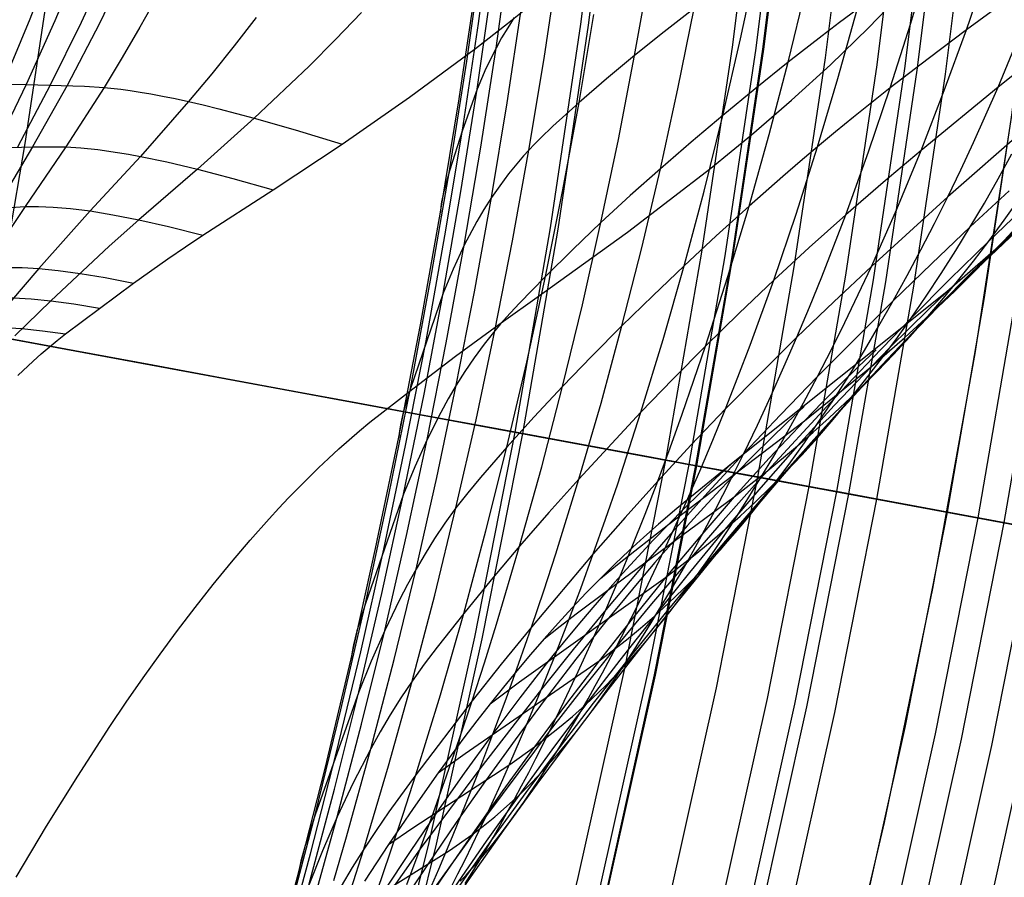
# Model space of a CAD drawing. Header units: millimetres. Extents: x -14 to 488, y -50 to 50.
# Tile 246 of 256: x 481.01 to 484.27, y -6.8 to -3.95. Entities that reach past the tile are written whole.
import ezdxf

# ---------------------------------------------------------------- set-up
doc = ezdxf.new("R2010")
doc.units = ezdxf.units.MM
doc.header["$MEASUREMENT"] = 0
doc.layers.add('Default', color=7, linetype='Continuous')

msp = doc.modelspace()

# ---------------------------------------------------------------- linework, layer by layer
at = {"layer": 'Default'}
for points in [[(481.5503, -13.3327), (481.885, -12.6152), (482.2011, -11.8892), (482.4984, -11.1554), (482.7766, -10.4141), (483.0357, -9.6659), (483.2752, -8.9113), (483.4953, -8.1507), (483.6956, -7.3846), (483.8762, -6.6137), (484.0368, -5.8383), (484.1774, -5.0591), (484.2979, -4.2765), (484.3981, -3.4911), (484.4766, -2.7198), (484.5354, -1.9468), (484.5748, -1.1725), (484.5946, -0.3975), (484.5949, 0.3778)], [(481.5503, -13.3327), (481.885, -12.6152), (482.2011, -11.8892), (482.4984, -11.1554), (482.7766, -10.4141), (483.0357, -9.6659), (483.2752, -8.9113), (483.4953, -8.1507), (483.6956, -7.3846), (483.8762, -6.6137), (484.0368, -5.8383), (484.1774, -5.0591), (484.2979, -4.2765), (484.3981, -3.4911), (484.4766, -2.7198), (484.5354, -1.9468), (484.5748, -1.1725), (484.5946, -0.3975), (484.5949, 0.3778)], [(481.3756, 0), (481.3688, -0.6098), (481.3483, -1.2247), (481.3136, -1.8445), (481.2645, -2.4686), (481.2005, -3.0965), (481.1215, -3.7279), (481.027, -4.3623), (480.9169, -4.9991), (480.7909, -5.6377), (480.6487, -6.2777), (480.4902, -6.9185), (480.3151, -7.5594), (480.1233, -8.1999), (479.9147, -8.8394), (479.6892, -9.4772), (479.4467, -10.1126), (479.1871, -10.7451), (478.9105, -11.374), (478.617, -11.9986), (478.3064, -12.6182), (477.9791, -13.2321)], [(483.1396, 0), (483.1324, -0.6489), (483.1105, -1.3034), (483.0736, -1.9629), (483.0213, -2.6271), (482.9533, -3.2954), (482.8692, -3.9673), (482.7687, -4.6424), (482.6515, -5.32), (482.5174, -5.9997), (482.3661, -6.6808), (482.1973, -7.3627), (482.011, -8.0448), (481.8069, -8.7264), (481.5849, -9.4069), (481.3449, -10.0857), (481.0868, -10.762), (480.8106, -11.4351), (480.5163, -12.1043), (480.2038, -12.769), (479.8734, -13.4284)], [(483.1648, 0), (483.1576, -0.6495), (483.1357, -1.3045), (483.0988, -1.9646), (483.0465, -2.6293), (482.9784, -3.2982), (482.8942, -3.9707), (482.7936, -4.6464), (482.6763, -5.3246), (482.5421, -6.0049), (482.3906, -6.6866), (482.2218, -7.369), (482.0353, -8.0517), (481.831, -8.7339), (481.6088, -9.4151), (481.3686, -10.0944), (481.1103, -10.7712), (480.8338, -11.4449), (480.5392, -12.1148), (480.2265, -12.78), (479.8958, -13.4399)], [(483.6475, 0), (483.6402, -0.6602), (483.6179, -1.326), (483.5804, -1.997), (483.5272, -2.6727), (483.458, -3.3526), (483.3724, -4.0362), (483.2701, -4.723), (483.1509, -5.4125), (483.0145, -6.1039), (482.8605, -6.7968), (482.6889, -7.4906), (482.4993, -8.1845), (482.2917, -8.878), (482.0658, -9.5704), (481.8216, -10.2609), (481.5591, -10.9489), (481.2781, -11.6337), (480.9786, -12.3146), (480.6607, -12.9908)], [(483.7257, 0), (483.7183, -0.6619), (483.696, -1.3295), (483.6584, -2.0023), (483.605, -2.6797), (483.5356, -3.3614), (483.4498, -4.0468), (483.3473, -4.7354), (483.2278, -5.4267), (483.091, -6.12), (482.9366, -6.8147), (482.7645, -7.5103), (482.5745, -8.206), (482.3663, -8.9013), (482.1398, -9.5955), (481.895, -10.2879), (481.6317, -10.9777), (481.35, -11.6643), (481.0498, -12.3469), (480.7311, -13.0249)], [(483.7488, 0), (483.7414, -0.6625), (483.7191, -1.3305), (483.6814, -2.0038), (483.628, -2.6818), (483.5586, -3.364), (483.4727, -4.05), (483.3701, -4.7391), (483.2505, -5.4309), (483.1136, -6.1247), (482.9591, -6.82), (482.7869, -7.5161), (482.5967, -8.2124), (482.3883, -8.9082), (482.1617, -9.6029), (481.9167, -10.2958), (481.6532, -10.9862), (481.3712, -11.6733), (481.0708, -12.3565), (480.7518, -13.035)], [(483.7515, 0), (483.7441, -0.6625), (483.7218, -1.3307), (483.6841, -2.004), (483.6307, -2.682), (483.5613, -3.3643), (483.4754, -4.0503), (483.3728, -4.7395), (483.2532, -5.4314), (483.1162, -6.1253), (482.9618, -6.8206), (482.7895, -7.5168), (482.5993, -8.2131), (482.3909, -8.909), (482.1643, -9.6038), (481.9192, -10.2968), (481.6557, -10.9872), (481.3738, -11.6744), (481.0733, -12.3576), (480.7543, -13.0362)], [(483.9579, 0), (483.9505, -0.6671), (483.928, -1.3399), (483.8901, -2.0179), (483.8363, -2.7006), (483.7664, -3.3876), (483.6799, -4.0784), (483.5766, -4.7723), (483.4561, -5.4689), (483.3183, -6.1676), (483.1627, -6.8678), (482.9893, -7.5688), (482.7977, -8.2699), (482.5879, -8.9707), (482.3597, -9.6702), (482.113, -10.368), (481.8477, -11.0632), (481.5637, -11.7551), (481.2611, -12.4431), (480.94, -13.1264)], [(484.1306, 0), (484.1231, -0.6709), (484.1005, -1.3476), (484.0624, -2.0294), (484.0083, -2.7161), (483.938, -3.4071), (483.851, -4.1018), (483.7471, -4.7997), (483.626, -5.5004), (483.4873, -6.2031), (483.3308, -6.9072), (483.1564, -7.6123), (482.9638, -8.3175), (482.7528, -9.0222), (482.5232, -9.7258), (482.2751, -10.4275), (482.0082, -11.1267), (481.7227, -11.8227), (481.4183, -12.5146), (481.0953, -13.2018)], [(484.2233, 0), (484.2158, -0.673), (484.1931, -1.3517), (484.1549, -2.0357), (484.1006, -2.7244), (484.0301, -3.4175), (483.9428, -4.1144), (483.8386, -4.8145), (483.7171, -5.5172), (483.578, -6.2221), (483.4211, -6.9284), (483.2461, -7.6356), (483.0529, -8.343), (482.8412, -9.0499), (482.611, -9.7556), (482.3621, -10.4595), (482.0944, -11.1609), (481.808, -11.8589), (481.5027, -12.553), (481.1787, -13.2423)], [(484.2648, 0), (484.2573, -0.6739), (484.2346, -1.3536), (484.1963, -2.0385), (484.142, -2.7282), (484.0713, -3.4222), (483.984, -4.12), (483.8796, -4.8211), (483.7579, -5.5248), (483.6186, -6.2306), (483.4615, -6.9379), (483.2863, -7.646), (483.0928, -8.3544), (482.8809, -9.0623), (482.6503, -9.769), (482.4011, -10.4738), (482.133, -11.1761), (481.8462, -11.8752), (481.5405, -12.5702), (481.2161, -13.2604)], [(484.3591, 0), (484.3516, -0.676), (484.3289, -1.3578), (484.2904, -2.0448), (484.2359, -2.7366), (484.1651, -3.4328), (484.0774, -4.1328), (483.9727, -4.836), (483.8507, -5.5419), (483.711, -6.25), (483.5533, -6.9595), (483.3776, -7.6698), (483.1835, -8.3803), (482.9709, -9.0904), (482.7396, -9.7993), (482.4896, -10.5064), (482.2207, -11.2109), (481.933, -11.912), (481.6264, -12.6092), (481.3009, -13.3016)], [(484.597, 0), (484.5894, -0.6813), (484.5665, -1.3684), (484.5278, -2.0608), (484.4728, -2.758), (484.4014, -3.4596), (484.3131, -4.1651), (484.2076, -4.8738), (484.0846, -5.5852), (483.9438, -6.2988), (483.7849, -7.0138), (483.6078, -7.7297), (483.4122, -8.4458), (483.1979, -9.1614), (482.9648, -9.8759), (482.7129, -10.5884), (482.4419, -11.2984), (482.1519, -12.0051), (481.8429, -12.7077), (481.5149, -13.4055)], [(484.6999, 0), (484.6923, -0.6836), (484.6693, -1.3729), (484.6304, -2.0677), (484.5753, -2.7673), (484.5037, -3.4712), (484.4151, -4.179), (484.3092, -4.8901), (484.1858, -5.604), (484.0445, -6.3199), (483.8851, -7.0373), (483.7074, -7.7556), (483.5111, -8.4741), (483.2961, -9.1921), (483.0623, -9.909), (482.8095, -10.6239), (482.5376, -11.3363), (482.2466, -12.0453), (481.9366, -12.7503), (481.6075, -13.4504)], [(484.788, 0), (484.7804, -0.6855), (484.7573, -1.3769), (484.7183, -2.0736), (484.6631, -2.7752), (484.5912, -3.4812), (484.5023, -4.191), (484.3962, -4.9041), (484.2724, -5.62), (484.1307, -6.338), (483.9709, -7.0575), (483.7926, -7.7778), (483.5958, -8.4984), (483.3802, -9.2184), (483.1457, -9.9373), (482.8921, -10.6543), (482.6195, -11.3687), (482.3277, -12.0798), (482.0168, -12.7868), (481.6867, -13.4889)], [(484.8912, 0), (484.8836, -0.6878), (484.8604, -1.3815), (484.8213, -2.0805), (484.7659, -2.7845), (484.6937, -3.4928), (484.6046, -4.205), (484.4981, -4.9205), (484.3739, -5.6388), (484.2317, -6.3591), (484.0713, -7.081), (483.8925, -7.8038), (483.695, -8.5267), (483.4787, -9.2492), (483.2434, -9.9705), (482.989, -10.6899), (482.7154, -11.4067), (482.4227, -12.1202), (482.1107, -12.8295), (481.7796, -13.534)], [(484.9996, 0), (484.992, -0.6902), (484.9687, -1.3863), (484.9295, -2.0878), (484.8738, -2.7942), (484.8015, -3.505), (484.712, -4.2197), (484.6051, -4.9377), (484.4805, -5.6585), (484.3378, -6.3814), (484.1769, -7.1058), (483.9974, -7.8311), (483.7992, -8.5566), (483.5822, -9.2816), (483.346, -10.0054), (483.0908, -10.7273), (482.8162, -11.4466), (482.5225, -12.1626), (482.2094, -12.8744), (481.8771, -13.5813)]]:
    msp.add_lwpolyline(points, dxfattribs=at)
at = {"layer": 'Default', "extrusion": (0.223755, 0.965965, -0.129787)}
msp.add_lwpolyline([(-471.314, 270.745), (-473.1691, 269.7056)], dxfattribs=at)
at = {"layer": 'Default', "extrusion": (0.24567, 0.962505, -0.115022)}
msp.add_lwpolyline([(-468.4192, 271.0634), (-470.3541, 270.1915)], dxfattribs=at)
at = {"layer": 'Default', "extrusion": (0.263195, 0.960686, -0.088382)}
msp.add_lwpolyline([(-465.8565, 269.6083), (-467.8816, 268.9549)], dxfattribs=at)
at = {"layer": 'Default', "extrusion": (0.235411, -0.070371, 0.969345)}
msp.add_lwpolyline([(133.3231, -384.6284), (133.3231, -386.7637)], dxfattribs=at)
at = {"layer": 'Default', "extrusion": (0.177488, -0.051587, 0.98277)}
msp.add_lwpolyline([(129.4967, -407.4043), (129.4967, -409.543)], dxfattribs=at)
at = {"layer": 'Default', "extrusion": (0.15332, -0.043963, 0.987198)}
msp.add_lwpolyline([(127.6668, -416.3926), (127.6668, -418.5281)], dxfattribs=at)
at = {"layer": 'Default', "extrusion": (0.130584, -0.036999, 0.990747)}
msp.add_lwpolyline([(126.04, -424.5203), (126.04, -426.6479)], dxfattribs=at)
at = {"layer": 'Default', "extrusion": (0.088278, -0.024723, 0.995789)}
msp.add_lwpolyline([(124.2829, -438.5323), (124.2829, -440.6387)], dxfattribs=at)
at = {"layer": 'Default', "extrusion": (0.022541, -0.006468, 0.999725)}
msp.add_lwpolyline([(126.5096, -457.0606), (126.5096, -459.1263)], dxfattribs=at)
at = {"layer": 'Default'}
for points in [[(482.0684, 0, 256.9443), (482.068, -0.0385, 256.9441), (482.0669, -0.0766, 256.9435), (482.0651, -0.1146, 256.9425), (482.0625, -0.1526, 256.9411), (482.0592, -0.1909, 256.9394), (482.0551, -0.2296, 256.9374), (482.0446, -0.3092, 256.9325), (482.031, -0.3924, 256.9267), (482.0147, -0.4789, 256.9205), (481.9749, -0.6612, 256.9075), (481.927, -0.8559, 256.8951), (481.8733, -1.0623, 256.8848), (481.7578, -1.5, 256.8729), (481.6421, -1.9515, 256.8735), (481.5262, -2.4053, 256.8877), (481.4672, -2.6316, 256.9007), (481.4065, -2.856, 256.9178), (481.3432, -3.0784, 256.9393), (481.2761, -3.2987, 256.9654), (481.2039, -3.5174, 256.9958), (481.1263, -3.7347, 257.0302), (481.0431, -3.9509, 257.0679), (480.954, -4.1658, 257.1084)], [(481.4696, -8.3613, 254.438), (481.5247, -8.1927, 254.3616), (481.6323, -7.8505, 254.2176), (481.7361, -7.5028, 254.0843), (481.8357, -7.1509, 253.9607), (481.931, -6.7949, 253.8462), (482.0219, -6.4351, 253.7399), (482.1082, -6.0718, 253.6415), (482.1898, -5.7053, 253.5506), (482.2665, -5.3361, 253.4667), (482.3383, -4.9646, 253.3898), (482.4049, -4.5909, 253.3195), (482.4665, -4.2149, 253.2555), (482.523, -3.8371, 253.1978), (482.5742, -3.4576, 253.1462), (482.6202, -3.0768, 253.1005), (482.6608, -2.695, 253.0606), (482.696, -2.3121, 253.0263), (482.7259, -1.9281, 252.9976), (482.7503, -1.5434, 252.9742), (482.7694, -1.158, 252.9563), (482.783, -0.7723, 252.9435), (482.7911, -0.3862, 252.936), (482.7938, 0, 252.9335)], [(481.4982, -8.2665, 254.7545), (481.5514, -8.1051, 254.6781), (481.6037, -7.9419, 254.6047), (481.7059, -7.6107, 254.4662), (481.8044, -7.2743, 254.338), (481.8987, -6.9335, 254.2194), (481.9888, -6.5888, 254.1094), (482.0746, -6.2403, 254.0074), (482.156, -5.8884, 253.9131), (482.2328, -5.5334, 253.8259), (482.3049, -5.1757, 253.7456), (482.3721, -4.8157, 253.672), (482.4345, -4.4536, 253.6048), (482.4918, -4.0893, 253.5438), (482.5441, -3.723, 253.4888), (482.5913, -3.3551, 253.4398), (482.6333, -2.9858, 253.3965), (482.67, -2.6155, 253.3588), (482.7013, -2.244, 253.3267), (482.7273, -1.8715, 253.2999), (482.7478, -1.4981, 253.2784), (482.7628, -1.1241, 253.2621), (482.7722, -0.7497, 253.251), (482.7775, 0, 253.2445)], [(481.4887, -8.3134, 255.1513), (481.5409, -8.1612, 255.0714), (481.5924, -8.0071, 254.9948), (481.6431, -7.8512, 254.9214), (481.6931, -7.6935, 254.8509), (481.7906, -7.3735, 254.7179), (481.8842, -7.0482, 254.5948), (481.9738, -6.7186, 254.4808), (482.0591, -6.3852, 254.3753), (482.1402, -6.048, 254.2776), (482.2169, -5.7074, 254.1871), (482.2891, -5.3637, 254.1036), (482.3567, -5.0174, 254.0268), (482.4196, -4.6688, 253.9565), (482.4776, -4.3181, 253.8923), (482.5306, -3.9651, 253.8341), (482.5786, -3.6103, 253.7818)], [(481.5324, -8.2496, 255.9085), (481.557, -8.1837, 255.8645), (481.6062, -8.0496, 255.7799), (481.6551, -7.9126, 255.6994), (481.7034, -7.7732, 255.6226), (481.7511, -7.6318, 255.5491), (481.7981, -7.4885, 255.4787), (481.8443, -7.3434, 255.4112), (481.8898, -7.1967, 255.3463), (481.9781, -6.8988, 255.224), (482.0627, -6.5957, 255.1108), (482.1433, -6.2885, 255.0062), (482.2198, -5.9774, 254.9093), (482.2921, -5.6627, 254.8197), (482.3602, -5.3447, 254.7369), (482.424, -5.0238, 254.6606), (482.4835, -4.7003, 254.5904), (482.5385, -4.3745, 254.5263), (482.5888, -4.0466, 254.4679), (482.6342, -3.7166, 254.4152)], [(481.2158, -3.7425, 257.2626), (481.1266, -3.9557, 257.3107), (481.031, -4.1673, 257.3612), (480.929, -4.3774, 257.4134)], [(481.3092, -3.7512, 257.4977), (481.2138, -3.9612, 257.5568), (481.1112, -4.1693, 257.6178), (481.0019, -4.3755, 257.6799)], [(482.0745, -6.9327, 260.0424), (482.4342, -6.7069, 259.1375), (482.5084, -6.6546, 258.9525), (482.5462, -6.6259, 258.86), (482.5846, -6.5949, 258.7675), (482.6239, -6.5612, 258.6753), (482.6641, -6.5242, 258.5835), (482.6846, -6.5043, 258.5378), (482.7054, -6.4834, 258.4923), (482.7265, -6.4616, 258.447), (482.7479, -6.4386, 258.4021), (482.7696, -6.4146, 258.3576), (482.7916, -6.3894, 258.3135), (482.8139, -6.363, 258.2699), (482.8365, -6.3354, 258.2269), (482.8595, -6.3065, 258.1845), (482.8827, -6.2763, 258.1427), (482.9062, -6.245, 258.1017), (482.93, -6.2125, 258.0613), (482.9539, -6.179, 258.0217), (482.978, -6.1443, 257.9828), (483.0023, -6.1087, 257.9447), (483.0266, -6.0722, 257.9074), (483.0511, -6.0347, 257.871), (483.0756, -5.9964, 257.8354), (483.1001, -5.9572, 257.8005), (483.1246, -5.9173, 257.7665), (483.1734, -5.8352, 257.7005), (483.222, -5.7506, 257.6373), (483.27, -5.6636, 257.5767), (483.3174, -5.5746, 257.5184), (483.3641, -5.4837, 257.4623), (483.4101, -5.391, 257.4082), (483.4554, -5.2968, 257.356), (483.4998, -5.201, 257.3055), (483.5434, -5.1039, 257.2568), (483.5862, -5.0055, 257.2096), (483.6281, -4.9058, 257.164), (483.6691, -4.8049, 257.1199), (483.7484, -4.5998, 257.0361), (483.824, -4.391, 256.9577), (483.896, -4.1787, 256.8845), (483.9645, -3.9633, 256.8162), (484.0296, -3.745, 256.7523)], [(481.3738, -3.7574, 257.6567), (481.274, -3.9653, 257.7233), (481.1667, -4.1709, 257.7914), (481.0521, -4.3744, 257.8602), (480.6793, -5.0044, 258.0595)], [(482.108, -6.8379, 255.8933), (482.1504, -6.7021, 255.8338), (482.1919, -6.5648, 255.7766), (482.2326, -6.4261, 255.7216), (482.311, -6.1452, 255.6177), (482.3856, -5.8602, 255.5217), (482.4561, -5.5714, 255.433), (482.5226, -5.2792, 255.3509), (482.5851, -4.9837, 255.2752), (482.6435, -4.6853, 255.2054), (482.6979, -4.3845, 255.1413), (482.7479, -4.0815, 255.0828), (482.7934, -3.7763, 255.0296)], [(482.2327, -6.6873, 260.0094), (482.3128, -6.6322, 259.8468), (482.6344, -6.4218, 259.1695), (482.7163, -6.3632, 258.9975), (482.7578, -6.3317, 258.9114), (482.7998, -6.2982, 258.8254), (482.8425, -6.2624, 258.7396), (482.8859, -6.2238, 258.6542), (482.9301, -6.182, 258.5693), (482.9526, -6.1598, 258.5271), (482.9753, -6.1367, 258.4853), (482.9982, -6.1126, 258.4438), (483.0214, -6.0876, 258.4026), (483.0448, -6.0615, 258.3619), (483.0685, -6.0343, 258.3217), (483.0924, -6.0061, 258.282), (483.1165, -5.9768, 258.2428), (483.1409, -5.9465, 258.2043), (483.1654, -5.9152, 258.1663), (483.1901, -5.8829, 258.129), (483.2149, -5.8497, 258.0923), (483.2398, -5.8157, 258.0563), (483.2647, -5.7808, 258.021), (483.2897, -5.7451, 257.9864), (483.3148, -5.7087, 257.9526), (483.3647, -5.6336, 257.8868), (483.4145, -5.5559, 257.8237), (483.4639, -5.4757, 257.763), (483.5126, -5.3935, 257.7045), (483.5607, -5.3093, 257.6482), (483.6081, -5.2232, 257.5938), (483.6548, -5.1356, 257.5413), (483.7006, -5.0464, 257.4905), (483.7457, -4.9558, 257.4413), (483.7899, -4.8638, 257.3936), (483.8333, -4.7705, 257.3475), (483.8758, -4.676, 257.3027), (483.9174, -4.5803, 257.2594), (483.9979, -4.3858, 257.1769), (484.0747, -4.1875, 257.0995), (484.1481, -3.9858, 257.027), (484.2179, -3.781, 256.9591)], [(482.4393, -6.8311, 257.349), (482.4627, -6.7848, 257.3096), (482.4862, -6.7377, 257.2713), (482.5098, -6.6896, 257.2339), (482.5332, -6.6407, 257.1974), (482.5567, -6.591, 257.1619), (482.6032, -6.4897, 257.0932), (482.6493, -6.3859, 257.0277), (482.6948, -6.2799, 256.9649), (482.7396, -6.1719, 256.9048), (482.7837, -6.0622, 256.847), (482.8271, -5.9509, 256.7914), (482.8697, -5.8381, 256.7379), (482.9114, -5.7239, 256.6864), (482.9523, -5.6082, 256.6367), (482.9922, -5.4913, 256.5888), (483.0694, -5.2542, 256.4982), (483.1429, -5.0131, 256.4141), (483.2125, -4.7684, 256.3361), (483.2784, -4.5205, 256.2636), (483.3406, -4.2695, 256.1965), (483.3993, -4.0159, 256.1344), (483.4543, -3.7599, 256.077)], [(484.406, -3.7964, 257.1569), (484.1481, -3.9858, 257.027), (484.021, -4.0819, 256.9578), (483.896, -4.1787, 256.8845), (483.8345, -4.2273, 256.8459), (483.7739, -4.276, 256.8059), (483.714, -4.3247, 256.7644), (483.655, -4.3736, 256.7216), (483.5969, -4.4226, 256.6773), (483.5396, -4.4717, 256.6317), (483.4276, -4.5703, 256.5369), (483.3187, -4.6692, 256.438), (483.2125, -4.7684, 256.3361), (483.1083, -4.868, 256.2318), (483.0063, -4.9678, 256.1252), (482.9066, -5.0679, 256.0162), (482.8096, -5.1682, 255.9048), (482.7158, -5.2686, 255.7908), (482.6248, -5.3693, 255.6745), (482.537, -5.4702, 255.5557), (482.4954, -5.5208, 255.4949), (482.4561, -5.5714, 255.433), (482.4194, -5.6221, 255.3698), (482.3853, -5.6728, 255.3055), (482.3535, -5.7235, 255.2404), (482.3236, -5.7742, 255.1747), (482.2955, -5.825, 255.1087), (482.2689, -5.8758, 255.0424), (482.2198, -5.9774, 254.9093), (482.175, -6.0792, 254.7758), (482.1339, -6.1811, 254.6421), (481.9888, -6.5888, 254.1094), (481.9558, -6.6908, 253.9773), (481.9419, -6.7425, 253.9116), (481.936, -6.7686, 253.8789), (481.931, -6.7949, 253.8462)], [(482.2931, -6.8197, 256.5775), (482.3378, -6.7014, 256.5126), (482.3819, -6.5812, 256.4503), (482.4251, -6.4593, 256.3906), (482.4676, -6.3359, 256.3331), (482.5093, -6.2109, 256.2779), (482.5501, -6.0845, 256.2248), (482.59, -5.9567, 256.1736), (482.6671, -5.6978, 256.077), (482.7403, -5.4348, 255.9876), (482.8096, -5.1682, 255.9048), (482.8751, -4.8982, 255.8282), (482.9367, -4.625, 255.7573), (482.9945, -4.3491, 255.6919), (483.0484, -4.0708, 255.6318), (483.0983, -3.7904, 255.5768)], [(480.9981, -6.7953, 260.0561), (481.0986, -6.6267, 260.0512), (481.202, -6.4602, 260.0425), (481.3086, -6.2961, 260.0296), (481.3632, -6.2152, 260.0213), (481.4188, -6.1351, 260.0117), (481.4753, -6.0559, 260.0006), (481.5329, -5.9778, 259.9879), (481.5914, -5.9008, 259.9735), (481.6511, -5.825, 259.9574), (481.7118, -5.7506, 259.9393), (481.7737, -5.6779, 259.9191), (481.8368, -5.6069, 259.8966), (481.8688, -5.5721, 259.8845), (481.9011, -5.5378, 259.8717), (481.9337, -5.5041, 259.8583), (481.9666, -5.471, 259.8442), (481.9998, -5.4386, 259.8295), (482.0334, -5.4068, 259.814), (482.0672, -5.3757, 259.7978), (482.1014, -5.3453, 259.7809), (482.1359, -5.3157, 259.7635), (482.171, -5.287, 259.746), (482.3126, -5.1758, 259.6738), (482.4546, -5.0677, 259.5983), (482.5977, -4.9634, 259.5197), (482.7411, -4.8617, 259.4378), (483.0245, -4.6568, 259.2682), (483.3008, -4.4442, 259.0943), (483.4357, -4.3337, 259.0066), (483.568, -4.2197, 258.9191), (483.6974, -4.1017, 258.8322), (483.8237, -3.9792, 258.7466), (483.9464, -3.8516, 258.6629)], [(481.4902, -8.3299, 255.5508), (481.5412, -8.1877, 255.4667), (481.5916, -8.043, 255.3865), (481.6415, -7.8962, 255.3098), (481.6907, -7.7476, 255.2364), (481.7391, -7.5971, 255.1659), (481.7867, -7.4449, 255.0982), (481.8794, -7.1359, 254.9706), (481.9683, -6.8217, 254.8525), (482.0532, -6.5034, 254.7432), (482.1339, -6.1811, 254.6421), (482.2104, -5.8552, 254.5484), (482.2826, -5.5259, 254.4619), (482.3505, -5.1936, 254.382), (482.4138, -4.8587, 254.3085), (482.4725, -4.5216, 254.2413), (482.5264, -4.1822, 254.1801), (482.5754, -3.8408, 254.1246)], [(482.487, -6.8165, 257.8041), (482.5097, -6.7802, 257.7595), (482.5326, -6.7426, 257.7158), (482.5558, -6.7038, 257.6732), (482.5791, -6.6638, 257.6317), (482.6026, -6.6227, 257.5912), (482.6262, -6.5805, 257.5517), (482.6498, -6.5374, 257.5133), (482.6736, -6.4932, 257.4758), (482.6973, -6.4483, 257.4392), (482.721, -6.4024, 257.4035), (482.7683, -6.3086, 257.3347), (482.8152, -6.2121, 257.2689), (482.8615, -6.1133, 257.206), (482.9073, -6.0123, 257.1457), (482.9524, -5.9095, 257.0878), (482.9967, -5.805, 257.0321), (483.0403, -5.6989, 256.9785), (483.083, -5.5914, 256.9268), (483.1249, -5.4824, 256.8769), (483.166, -5.3722, 256.8288), (483.2061, -5.2607, 256.7825), (483.2837, -5.0343, 256.6946), (483.3575, -4.804, 256.6128), (483.4276, -4.5703, 256.5369), (483.494, -4.3332, 256.4663), (483.5569, -4.0932, 256.4007), (483.6163, -3.8506, 256.3398)], [(481.4643, -3.8763, 258.0315), (481.4081, -3.9773, 258.0723), (481.3498, -4.0775, 258.1133), (481.2894, -4.1771, 258.1543), (481.1629, -4.3744, 258.236), (481.0282, -4.5716, 258.3165), (480.752, -4.9862, 258.4663)], [(481.0032, -5.1325, 259.989), (481.0545, -5.0842, 259.9746), (481.0806, -5.0607, 259.9669), (481.1072, -5.0378, 259.9592), (481.1343, -5.0155, 259.9514), (481.1619, -4.9938, 259.9437), (481.3873, -4.826, 259.8821), (481.5013, -4.7447, 259.8495), (481.5589, -4.7051, 259.8324), (481.6168, -4.6664, 259.8145), (481.8496, -4.5168, 259.7358), (482.0786, -4.3652, 259.6503), (482.3025, -4.2095, 259.5589), (482.5203, -4.0481, 259.4627), (482.6268, -3.9649, 259.4133), (482.7315, -3.88, 259.3632)], [(482.0509, -6.8064, 255.5333), (482.0928, -6.6622, 255.4759), (482.1737, -6.3703, 255.3675), (482.2507, -6.0741, 255.2674), (482.3236, -5.7742, 255.1747), (482.3925, -5.4708, 255.0891), (482.4572, -5.164, 255.0099), (482.5178, -4.8544, 254.937), (482.5741, -4.5422, 254.8701), (482.626, -4.2279, 254.8089), (482.6733, -3.9114, 254.7533)], [(483.2461, -3.915, 255.8596), (483.1457, -3.9928, 255.7471), (483.0484, -4.0708, 255.6318), (482.9546, -4.1489, 255.5137), (482.864, -4.2272, 255.393), (482.8198, -4.2665, 255.3316), (482.7769, -4.3058, 255.2694), (482.7361, -4.3451, 255.206), (482.7166, -4.3648, 255.1738), (482.6979, -4.3845, 255.1413), (482.6799, -4.4042, 255.1084), (482.6628, -4.4239, 255.0751), (482.6464, -4.4436, 255.0415), (482.6307, -4.4633, 255.0076), (482.6012, -4.5028, 254.9392), (482.5741, -4.5422, 254.8701), (482.5489, -4.5817, 254.8005), (482.5256, -4.6212, 254.7307), (482.4835, -4.7003, 254.5904), (482.4466, -4.7794, 254.4496), (482.4138, -4.8587, 254.3085), (482.3049, -5.1757, 253.7456), (482.2813, -5.255, 253.6058), (482.2723, -5.2952, 253.5362), (482.2689, -5.3156, 253.5014), (482.2665, -5.3361, 253.4667)], [(482.3524, -6.8753, 256.9805), (482.3987, -6.7691, 256.9089), (482.4446, -6.6603, 256.8406), (482.4899, -6.5491, 256.7753), (482.5347, -6.436, 256.7128), (482.5787, -6.3211, 256.6528), (482.6219, -6.2045, 256.5952), (482.6644, -6.0864, 256.5398), (482.7061, -5.9668, 256.4865), (482.7468, -5.8458, 256.4351), (482.7867, -5.7235, 256.3857), (482.8637, -5.4754, 256.2922), (482.9369, -5.2234, 256.2055), (483.0063, -4.9678, 256.1252), (483.0718, -4.7089, 256.0508), (483.1337, -4.4468, 255.9819), (483.1918, -4.1821, 255.9183), (483.2461, -3.915, 255.8596)], [(482.9351, -5.8049, 259.7153), (482.9919, -5.7583, 259.6627), (483.0485, -5.7129, 259.6085), (483.1615, -5.6247, 259.4968), (483.6111, -5.2822, 259.0305), (483.8335, -5.1018, 258.7951), (483.9443, -5.0059, 258.6786), (484.0547, -4.9048, 258.564), (484.1097, -4.8521, 258.5077), (484.1645, -4.7979, 258.4521), (484.2191, -4.7422, 258.3974), (484.2733, -4.685, 258.3435), (484.3272, -4.6263, 258.2907), (484.3805, -4.566, 258.2389), (484.4332, -4.5042, 258.1882), (484.4852, -4.441, 258.1386), (484.5364, -4.3763, 258.0902), (484.5868, -4.3101, 258.043), (484.6363, -4.2425, 257.9968), (484.685, -4.1736, 257.9518), (484.7328, -4.1034, 257.9078), (484.7798, -4.0319, 257.8648), (484.8259, -3.9592, 257.8228), (484.8711, -3.8853, 257.7819)], [(485.0009, -3.8917, 257.9793), (484.9528, -3.9577, 258.0209), (484.9038, -4.0225, 258.0635), (484.854, -4.086, 258.1069), (484.8033, -4.1481, 258.1512), (484.7517, -4.209, 258.1965), (484.6992, -4.2685, 258.2426), (484.6459, -4.3268, 258.2895), (484.5374, -4.4398, 258.3854), (484.4266, -4.5484, 258.4835), (484.3139, -4.6532, 258.5832), (484.0839, -4.8542, 258.7864), (483.3695, -5.4249, 259.3991), (483.2487, -5.5231, 259.4958), (483.1882, -5.5736, 259.5423), (483.1274, -5.6254, 259.5872)], [(481.7939, -3.9446, 258.65), (481.7212, -4.0387, 258.6984), (481.6464, -4.1317, 258.7465), (481.5696, -4.2238, 258.7942), (481.41, -4.4056, 258.8877), (481.2428, -4.5866, 258.9777), (481.0735, -4.7775, 259.0606), (480.8839, -4.9975, 259.1492)], [(482.1428, -3.9289, 258.9924), (482.0568, -4.0183, 259.0422), (481.969, -4.1064, 259.0916), (481.7875, -4.2791, 259.1881), (481.599, -4.4482, 259.2809), (481.4043, -4.6159, 259.3686), (481.3064, -4.7038, 259.409), (481.1133, -4.8846, 259.4846), (480.9931, -5.0007, 259.5304)], [(483.7861, -3.9183, 256.5879), (483.7275, -3.9619, 256.5431), (483.6697, -4.0056, 256.4969), (483.5569, -4.0932, 256.4007), (483.4474, -4.1812, 256.3002), (483.3406, -4.2695, 256.1965), (483.2361, -4.358, 256.0904), (483.1337, -4.4468, 255.9819), (483.0337, -4.5358, 255.8709), (482.9367, -4.625, 255.7573), (482.843, -4.7144, 255.6411), (482.7523, -4.8039, 255.5223), (482.665, -4.8937, 255.4008), (482.6238, -4.9386, 255.3386), (482.6041, -4.9611, 255.3071), (482.5851, -4.9837, 255.2752), (482.5668, -5.0062, 255.2429), (482.5493, -5.0287, 255.2103), (482.5162, -5.0738, 255.1443), (482.4856, -5.1189, 255.0774), (482.4572, -5.164, 255.0099), (482.4306, -5.2092, 254.942), (482.4057, -5.2543, 254.8739), (482.3602, -5.3447, 254.7369), (482.3195, -5.4353, 254.5995), (482.2826, -5.5259, 254.4619), (482.156, -5.8884, 253.9131), (482.1278, -5.9791, 253.7769), (482.1164, -6.0251, 253.7091), (482.1119, -6.0483, 253.6753), (482.1082, -6.0718, 253.6415)], [(482.195, -6.8422, 256.2396), (482.2384, -6.715, 256.1776), (482.2811, -6.5862, 256.118), (482.323, -6.4558, 256.0607), (482.364, -6.324, 256.0056), (482.4042, -6.1908, 255.9526), (482.4816, -5.9209, 255.8526), (482.5552, -5.6469, 255.7601), (482.6248, -5.3693, 255.6745), (482.6905, -5.0882, 255.5954), (482.7523, -4.8039, 255.5223), (482.8101, -4.5168, 255.4549), (482.864, -4.2272, 255.393), (482.9136, -3.9356, 255.3364)], [(482.6495, -3.9452, 254.6824), (482.6276, -3.979, 254.6111), (482.6074, -4.0128, 254.5396), (482.5888, -4.0466, 254.4679), (482.5554, -4.1144, 254.3241), (482.5264, -4.1822, 254.1801), (482.4776, -4.3181, 253.8923), (482.4345, -4.4536, 253.6048), (482.4154, -4.5215, 253.4618), (482.4086, -4.5559, 253.3906), (482.4063, -4.5733, 253.355), (482.4049, -4.5909, 253.3195)], [(482.47, -6.8088, 258.4492), (482.4894, -6.7884, 258.4005), (482.5091, -6.7669, 258.352), (482.5292, -6.7441, 258.3039), (482.5497, -6.72, 258.2563), (482.5706, -6.6946, 258.2091), (482.5918, -6.6679, 258.1626), (482.6135, -6.6398, 258.1167), (482.6355, -6.6101, 258.0714), (482.6579, -6.5791, 258.027), (482.6806, -6.5468, 257.9833), (482.7036, -6.5131, 257.9404), (482.7269, -6.4782, 257.8984), (482.7503, -6.4421, 257.8572), (482.774, -6.4049, 257.8169), (482.7978, -6.3666, 257.7775), (482.8217, -6.3274, 257.7392), (482.8457, -6.2871, 257.7017), (482.8698, -6.246, 257.6651), (482.8938, -6.2039, 257.6294), (482.9179, -6.1611, 257.5945), (482.9419, -6.1176, 257.5605), (482.9897, -6.0283, 257.4946), (483.0371, -5.9366, 257.4315), (483.0839, -5.8427, 257.3711), (483.13, -5.7468, 257.313), (483.1755, -5.6491, 257.2572), (483.2202, -5.5497, 257.2034), (483.2641, -5.4489, 257.1514), (483.3072, -5.3466, 257.1014), (483.3494, -5.2429, 257.053), (483.3908, -5.1379, 257.0063), (483.4313, -5.0317, 256.9612), (483.5096, -4.8161, 256.8756), (483.5841, -4.5966, 256.7959), (483.655, -4.3736, 256.7216), (483.7223, -4.1474, 256.6524), (483.7861, -3.9183, 256.5879)], [(484.5126, -3.9701, 257.4232), (484.2532, -4.1756, 257.3051), (483.9979, -4.3858, 257.1769), (483.8721, -4.4924, 257.1085), (483.7484, -4.5998, 257.0361), (483.6274, -4.7077, 256.9585), (483.5096, -4.8161, 256.8756), (483.395, -4.925, 256.7874), (483.2837, -5.0343, 256.6946), (483.1753, -5.144, 256.5979), (483.0694, -5.2542, 256.4982), (482.8637, -5.4754, 256.2922), (482.7641, -5.5865, 256.1858), (482.6671, -5.6978, 256.077), (482.5731, -5.8092, 255.9659), (482.4816, -5.9209, 255.8526), (482.3932, -6.0329, 255.7369), (482.3511, -6.089, 255.6779), (482.311, -6.1452, 255.6177), (482.2735, -6.2014, 255.5564), (482.2382, -6.2577, 255.4942), (482.2051, -6.3139, 255.4311), (482.1737, -6.3703, 255.3675), (482.1157, -6.4829, 255.2396), (482.0627, -6.5957, 255.1108), (482.0139, -6.7087, 254.9817), (481.9683, -6.8217, 254.8525)], [(482.3974, -6.4496, 259.9629), (482.486, -6.3857, 259.8137), (482.9306, -6.0784, 259.0293), (483.0213, -6.008, 258.8701), (483.0673, -5.9699, 258.7908), (483.1138, -5.9296, 258.7118), (483.161, -5.8866, 258.6332), (483.2089, -5.8407, 258.5554), (483.2574, -5.7916, 258.4787), (483.2819, -5.7658, 258.4409), (483.3066, -5.7391, 258.4035), (483.3315, -5.7115, 258.3665), (483.3565, -5.683, 258.3299), (483.3817, -5.6537, 258.2939), (483.407, -5.6235, 258.2584), (483.4324, -5.5925, 258.2234), (483.4579, -5.5607, 258.1889), (483.509, -5.4949, 258.1217), (483.5601, -5.4263, 258.0568), (483.611, -5.3551, 257.9943), (483.6616, -5.2816, 257.934), (483.7118, -5.2059, 257.8757), (483.7613, -5.1283, 257.8195), (483.8101, -5.0488, 257.7651), (483.8581, -4.9676, 257.7125), (483.9054, -4.8848, 257.6616), (483.9519, -4.8006, 257.6122), (483.9975, -4.715, 257.5642), (484.0424, -4.628, 257.5177), (484.0863, -4.5398, 257.4726), (484.1294, -4.4504, 257.4288), (484.1716, -4.3599, 257.3863), (484.2532, -4.1756, 257.3051), (484.3314, -3.9877, 257.2287)], [(480.8085, -4.1647, 256.6068), (481.031, -4.1673, 257.3612), (481.2248, -4.1729, 257.9692), (481.2894, -4.1771, 258.1543), (481.345, -4.183, 258.3002), (481.3758, -4.1871, 258.3761), (481.4089, -4.1921, 258.4543), (481.4446, -4.1982, 258.535), (481.4831, -4.2054, 258.6184), (481.5246, -4.2139, 258.7047), (481.5696, -4.2238, 258.7942), (481.618, -4.2351, 258.887), (481.6704, -4.2481, 258.9835), (481.7875, -4.2791, 259.1881), (481.9229, -4.3179, 259.4098), (482.0786, -4.3652, 259.6503)], [(484.3437, -4.3142, 257.5871), (484.0863, -4.5398, 257.4726), (483.8333, -4.7705, 257.3475), (483.7087, -4.8876, 257.2805), (483.5862, -5.0055, 257.2096), (483.4663, -5.1239, 257.1339), (483.3494, -5.2429, 257.053), (483.2357, -5.3624, 256.9672), (483.1249, -5.4824, 256.8769), (483.017, -5.6029, 256.7831), (482.9114, -5.7239, 256.6864), (482.7061, -5.9668, 256.4865), (482.6064, -6.0887, 256.3833), (482.5093, -6.2109, 256.2779), (482.323, -6.4558, 256.0607), (482.2338, -6.5788, 255.9489), (482.1912, -6.6404, 255.8918), (482.1504, -6.7021, 255.8338), (482.1119, -6.7638, 255.7748), (482.0755, -6.8256, 255.7148)], [(480.7922, -4.3819, 256.8916), (481.0521, -4.3744, 257.8602), (481.1047, -4.3735, 258.0447), (481.1629, -4.3744, 258.236), (481.2125, -4.3773, 258.386), (481.2691, -4.383, 258.5436), (481.3344, -4.3922, 258.7103), (481.3708, -4.3983, 258.7975), (481.41, -4.4056, 258.8877), (481.4977, -4.424, 259.0773), (481.599, -4.4482, 259.2809), (481.7158, -4.4789, 259.4998), (481.8496, -4.5168, 259.7358)], [(482.5694, -6.2211, 259.9003), (482.6665, -6.1482, 259.7648), (483.1512, -5.8014, 259.0468), (483.249, -5.7253, 258.9009), (483.2982, -5.685, 258.8282), (483.3478, -5.6428, 258.7557), (483.3978, -5.5985, 258.6836), (483.4483, -5.5519, 258.6122), (483.4991, -5.5027, 258.5416), (483.5504, -5.4508, 258.4722), (483.6021, -5.396, 258.4041), (483.6541, -5.3384, 258.3377), (483.7063, -5.2782, 258.2729), (483.7585, -5.2154, 258.2099), (483.8106, -5.1503, 258.1488), (483.8624, -5.0829, 258.0896), (483.9139, -5.0135, 258.0322), (483.9647, -4.9421, 257.9767), (484.0148, -4.8689, 257.9228), (484.0642, -4.794, 257.8706), (484.1129, -4.7176, 257.8199), (484.1607, -4.6396, 257.7706), (484.2077, -4.5602, 257.7228), (484.2539, -4.4795, 257.6763), (484.2992, -4.3974, 257.631)], [(484.5374, -4.4398, 258.3854), (484.4049, -4.5604, 258.3667), (484.2733, -4.685, 258.3435), (484.1428, -4.8132, 258.3161), (484.0135, -4.9445, 258.2844), (483.8854, -5.0787, 258.249), (483.7585, -5.2154, 258.2099), (483.6331, -5.3542, 258.1674), (483.509, -5.4949, 258.1217), (483.3862, -5.6371, 258.0729), (483.2647, -5.7808, 258.021), (483.1447, -5.926, 257.966), (483.0266, -6.0722, 257.9074), (482.9109, -6.2191, 257.8446), (482.7978, -6.3666, 257.7775), (482.6872, -6.5149, 257.7064), (482.5791, -6.6638, 257.6317), (482.3695, -6.9634, 257.4737), (482.1669, -7.2648, 257.3075), (481.9716, -7.5678, 257.134), (481.7845, -7.8719, 256.9536), (481.6941, -8.0246, 256.8609), (481.6077, -8.1777, 256.7659), (481.5273, -8.331, 256.6682)], [(484.2902, -4.5196, 257.8208), (484.1607, -4.6396, 257.7706), (484.0325, -4.7614, 257.7175), (483.9054, -4.8848, 257.6616), (483.6548, -5.1356, 257.5413), (483.5315, -5.2628, 257.4767), (483.4101, -5.391, 257.4082), (483.2914, -5.5197, 257.3351), (483.1755, -5.6491, 257.2572), (483.0625, -5.779, 257.1746), (482.9524, -5.9095, 257.0878), (482.8449, -6.0405, 256.9977), (482.7396, -6.1719, 256.9048), (482.5347, -6.436, 256.7128), (482.3378, -6.7014, 256.5126), (482.1508, -6.9677, 256.3043)], [(484.3535, -4.5622, 258.1037), (484.2227, -4.6863, 258.0648), (484.0931, -4.813, 258.0224), (483.9647, -4.9421, 257.9767), (483.8376, -5.0732, 257.9277), (483.7118, -5.2059, 257.8757), (483.4639, -5.4757, 257.763), (483.3419, -5.6127, 257.702), (483.222, -5.7506, 257.6373), (483.1045, -5.8891, 257.5682), (482.9897, -6.0283, 257.4946), (482.8777, -6.1681, 257.4166), (482.7683, -6.3086, 257.3347), (482.5567, -6.591, 257.1619), (482.3524, -6.8753, 256.9805), (482.1558, -7.1609, 256.7913), (481.9683, -7.4476, 256.5947), (481.8779, -7.5915, 256.4937), (481.7921, -7.7358, 256.39), (481.7517, -7.808, 256.337), (481.7131, -7.8803, 256.2832), (481.6402, -8.025, 256.1742), (481.572, -8.1697, 256.0642), (481.5077, -8.3146, 255.9537)], [(482.7488, -6.0049, 259.8187), (482.8015, -5.9632, 259.7588), (482.8541, -5.9227, 259.6973), (482.9591, -5.8439, 259.5712), (483.3782, -5.5349, 259.048), (483.4829, -5.4528, 258.9158), (483.5879, -5.3658, 258.7842), (483.6407, -5.3201, 258.7188), (483.6936, -5.2726, 258.6539), (483.7467, -5.2232, 258.5897), (483.8, -5.1717, 258.5264), (483.8534, -5.1181, 258.464), (483.9068, -5.0623, 258.4029), (483.9602, -5.0044, 258.343), (484.0135, -4.9445, 258.2844), (484.0665, -4.8827, 258.2274), (484.1192, -4.819, 258.1717), (484.1713, -4.7535, 258.1176), (484.2227, -4.6863, 258.0648), (484.2734, -4.6174, 258.0136), (484.3234, -4.547, 257.9637)], [(480.32, -4.887, 253.3364), (480.3172, -4.8727, 253.4396), (480.3163, -4.8585, 253.5453), (480.3334, -4.7718, 254.2361), (480.3573, -4.7135, 254.7556), (480.3771, -4.6858, 255.035), (480.3898, -4.6731, 255.1772), (480.4048, -4.662, 255.3175), (480.4219, -4.6524, 255.4563), (480.4411, -4.6441, 255.5936), (480.4844, -4.6309, 255.8647), (480.5332, -4.621, 256.1323), (480.7582, -4.5941, 257.1959), (480.93, -4.5781, 257.9289), (481.0282, -4.5716, 258.3165), (481.0717, -4.5715, 258.4702), (481.1211, -4.5735, 258.6307), (481.1776, -4.5783, 258.7994), (481.2428, -4.5866, 258.9777), (481.3179, -4.5989, 259.167), (481.4043, -4.6159, 259.3686), (481.5035, -4.6382, 259.584), (481.6168, -4.6664, 259.8145)], [(484.3139, -4.6532, 258.5832), (484.1839, -4.7768, 258.576), (484.0547, -4.9048, 258.564), (483.9267, -5.0366, 258.5474), (483.8, -5.1717, 258.5264), (483.6745, -5.3099, 258.5012), (483.5504, -5.4508, 258.4722), (483.4278, -5.594, 258.4395), (483.3066, -5.7391, 258.4035), (483.1868, -5.8859, 258.3641), (483.0685, -6.0343, 258.3217), (482.9516, -6.1843, 258.2761), (482.8365, -6.3354, 258.2269), (482.7238, -6.4872, 258.1738), (482.6135, -6.6398, 258.1167), (482.5055, -6.793, 258.0558), (482.3999, -6.947, 257.9916), (482.1947, -7.2569, 257.8551), (481.9963, -7.5687, 257.7109), (481.8045, -7.8822, 257.5598), (481.6204, -8.1969, 257.4024), (481.5311, -8.3549, 257.3215)], [(480.2765, -5.1021, 253.3869), (480.2735, -5.0894, 253.4892), (480.2726, -5.0767, 253.5939), (480.2969, -4.9734, 254.5263), (480.3253, -4.9217, 255.0617), (480.3359, -4.9098, 255.2012), (480.3486, -4.8992, 255.3396), (480.3795, -4.8814, 255.6136), (480.4166, -4.8672, 255.885), (480.5199, -4.8423, 256.5132), (480.8045, -4.7911, 257.9948), (480.89, -4.7784, 258.3926), (480.9276, -4.7752, 258.5493), (480.97, -4.7737, 258.7121), (481.0182, -4.7743, 258.8821), (481.0735, -4.7775, 259.0606), (481.1369, -4.7838, 259.2486), (481.2096, -4.7936, 259.4474), (481.2927, -4.8075, 259.6582), (481.3873, -4.826, 259.8821)], [(484.0839, -4.8542, 258.7864), (484.021, -4.9143, 258.7905), (483.9583, -4.9757, 258.7933), (483.8957, -5.0382, 258.7948), (483.8335, -5.1018, 258.7951), (483.7101, -5.232, 258.792), (483.5879, -5.3658, 258.7842), (483.4672, -5.5029, 258.772), (483.3478, -5.6428, 258.7557), (483.2301, -5.7852, 258.7356), (483.1138, -5.9296, 258.7118), (482.9991, -6.0758, 258.6846), (482.8859, -6.2238, 258.6542), (482.7741, -6.3734, 258.6205), (482.6641, -6.5242, 258.5835), (482.5564, -6.6758, 258.5427), (482.4509, -6.8281, 258.4982), (482.3476, -6.9812, 258.4502), (482.2464, -7.1351, 258.3992), (482.0498, -7.4449, 258.2896), (481.8595, -7.7568, 258.1726), (481.6754, -8.0705, 258.0492), (481.4983, -8.3854, 257.9201)], [(480.254, -5.2093, 253.4131), (480.251, -5.1972, 253.515), (480.2501, -5.1852, 253.6193), (480.2737, -5.0876, 254.5461), (480.2997, -5.038, 255.0766), (480.321, -5.0162, 255.3523), (480.3493, -4.9984, 255.6253), (480.3834, -4.9838, 255.8966), (480.5086, -4.9496, 256.7106), (480.7423, -4.8974, 258.027), (480.8215, -4.8819, 258.4295), (480.8561, -4.8774, 258.5876), (480.895, -4.8744, 258.7513), (480.9392, -4.8731, 258.9218), (480.9896, -4.8741, 259.1001), (481.0473, -4.8778, 259.2874), (481.1133, -4.8846, 259.4846), (481.1886, -4.8949, 259.6929), (481.2742, -4.9092, 259.9133)], [(480.3197, -4.8885, 253.3367), (483.8507, -5.5419, 162.9176), (485.2952, -5.8093, 32.3076)], [(480.2311, -5.3162, 253.44), (480.228, -5.3048, 253.5415), (480.2271, -5.2935, 253.6454), (480.2497, -5.2017, 254.5671), (480.2733, -5.1545, 255.0929), (480.2926, -5.1333, 255.3664), (480.3183, -5.1157, 255.6384), (480.3849, -5.0876, 256.1812), (480.6793, -5.0044, 258.0595), (480.752, -4.9862, 258.4663), (480.7837, -4.9805, 258.6256), (480.8192, -4.9759, 258.7902), (480.8594, -4.9729, 258.9611), (480.9052, -4.9718, 259.1392), (480.9575, -4.9729, 259.3255), (481.0171, -4.9767, 259.5211), (481.0849, -4.9836, 259.7268), (481.1619, -4.9938, 259.9437)], [(484.3053, -5.6261, 5.1473), (484.1858, -5.604, 4.9756), (484.0591, -5.5805, 4.8054), (483.9944, -5.5685, 4.7235), (483.9278, -5.5562, 4.6431), (483.8584, -5.5434, 4.5636), (483.7855, -5.5299, 4.4844), (483.7083, -5.5156, 4.4051), (483.626, -5.5004, 4.325), (483.5376, -5.484, 4.2437), (483.4425, -5.4664, 4.1609), (483.3395, -5.4474, 4.0765), (483.2278, -5.4267, 3.9901), (483.1065, -5.4042, 3.9017), (482.9747, -5.3798, 3.8112), (482.8316, -5.3534, 3.7186), (482.6763, -5.3246, 3.624), (482.5081, -5.2935, 3.5273), (482.3263, -5.2599, 3.4288), (482.1304, -5.2236, 3.3285), (481.9197, -5.1846, 3.2267), (481.6936, -5.1428, 3.1236), (481.4515, -5.098, 3.0192), (481.1928, -5.0501, 2.9138), (480.9169, -4.9991, 2.8075)], [(483.8491, -5.0468, 258.9921), (483.7892, -5.1037, 259.0037), (483.7296, -5.162, 259.014), (483.6702, -5.2215, 259.0229), (483.6111, -5.2822, 259.0305), (483.5524, -5.3439, 259.0367), (483.494, -5.4066, 259.0417), (483.3782, -5.5349, 259.048), (483.264, -5.6667, 259.0496), (483.1512, -5.8014, 259.0468), (483.0401, -5.9388, 259.0399), (482.9306, -6.0784, 259.0293), (482.8227, -6.2199, 259.0151), (482.7163, -6.3632, 258.9975), (482.6115, -6.5083, 258.9767), (482.5084, -6.6546, 258.9525), (482.4074, -6.8018, 258.9249), (482.3086, -6.9498, 258.8938), (482.2117, -7.0986, 258.8596), (482.1168, -7.2483, 258.8225), (481.9323, -7.5496, 258.7415), (481.7537, -7.8533, 258.6534), (481.5809, -8.1588, 258.5594), (481.4143, -8.4657, 258.4602)], [(483.6106, -5.2351, 259.1976), (483.5544, -5.2878, 259.2167), (483.4984, -5.3418, 259.2345), (483.4426, -5.3972, 259.2508), (483.3871, -5.4538, 259.2657), (483.332, -5.5115, 259.2791), (483.2773, -5.5703, 259.2913), (483.223, -5.6301, 259.3021), (483.169, -5.6908, 259.3116), (483.1154, -5.7525, 259.3199), (483.0622, -5.8151, 259.327), (482.9571, -5.9425, 259.3378), (482.8536, -6.0727, 259.3443), (482.7519, -6.2052, 259.3468), (482.6519, -6.3397, 259.3456), (482.5534, -6.4762, 259.3409), (482.4565, -6.6145, 259.333), (482.3613, -6.7542, 259.3218), (482.2681, -6.8947, 259.3073)], [(484.5075, -5.6635, 24.3464), (483.8586, -5.5434, 22.5692), (483.7171, -5.5172, 22.1474), (483.5808, -5.492, 21.7019), (483.5161, -5.48, 21.4701), (483.4546, -5.4687, 21.2323), (483.3969, -5.458, 20.9884), (483.3437, -5.4481, 20.7384), (483.2955, -5.4392, 20.4822), (483.2532, -5.4314, 20.2199), (483.2173, -5.4247, 19.9541), (483.1883, -5.4194, 19.6878), (483.166, -5.4152, 19.4212), (483.1502, -5.4123, 19.1547), (483.141, -5.4106, 18.8885), (483.1381, -5.4101, 18.6228), (483.1414, -5.4107, 18.358), (483.1509, -5.4125, 18.0944), (483.1665, -5.4153, 17.8322), (483.1882, -5.4194, 17.5717), (483.2162, -5.4245, 17.3132), (483.2505, -5.4309, 17.0567), (483.2913, -5.4384, 16.8027), (483.339, -5.4473, 16.551), (483.3938, -5.4574, 16.3019), (483.4561, -5.4689, 16.0554), (483.5252, -5.4817, 15.8153), (483.5993, -5.4954, 15.5855), (483.6773, -5.5099, 15.3662), (483.7579, -5.5248, 15.1574), (483.84, -5.54, 14.9592), (483.9225, -5.5552, 14.7713), (484.4938, -5.661, 13.5807)], [(483.3695, -5.4249, 259.3991), (483.3171, -5.4728, 259.4258), (483.265, -5.5221, 259.4509), (483.213, -5.5727, 259.4746), (483.1615, -5.6247, 259.4968), (483.1103, -5.6778, 259.5175), (483.0595, -5.7321, 259.5368), (483.0091, -5.7875, 259.5547), (482.9591, -5.8439, 259.5712), (482.9095, -5.9012, 259.5865), (482.8603, -5.9595, 259.6005), (482.8116, -6.0186, 259.6132), (482.7632, -6.0785, 259.6248), (482.6679, -6.2004, 259.6447), (482.5745, -6.3247, 259.6603), (482.4828, -6.4512, 259.6721), (482.3927, -6.5798, 259.6803), (482.3042, -6.7102, 259.6852), (482.2174, -6.8421, 259.687)], [(483.1274, -5.6254, 259.5872), (483.0789, -5.668, 259.6216), (483.0307, -5.7122, 259.6544), (482.9827, -5.7579, 259.6856), (482.9351, -5.8049, 259.7153), (482.8879, -5.8531, 259.7434), (482.8411, -5.9026, 259.7699), (482.7948, -5.9532, 259.795), (482.7488, -6.0049, 259.8187), (482.7033, -6.0576, 259.8411), (482.6582, -6.1112, 259.8621), (482.6136, -6.1657, 259.8818), (482.5694, -6.2211, 259.9003), (482.5257, -6.2772, 259.9177), (482.4824, -6.334, 259.9338), (482.4396, -6.3915, 259.9489), (482.3974, -6.4496, 259.9629), (482.3142, -6.5673, 259.988), (482.2327, -6.6873, 260.0094), (482.1527, -6.8092, 260.0274)]]:
    msp.add_polyline3d(points, dxfattribs=at)

doc.saveas('drawing.dxf')
